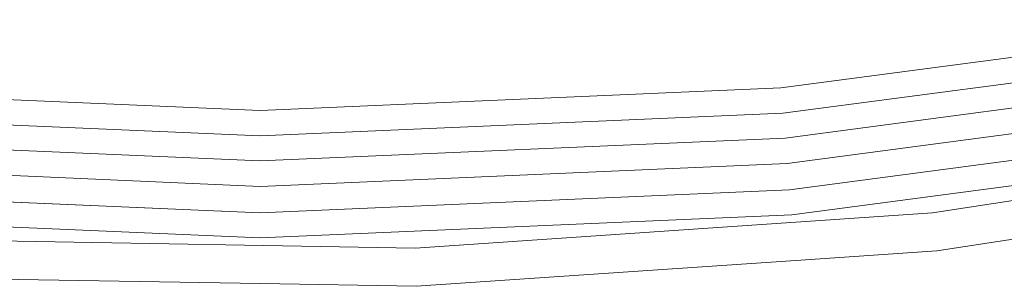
# Model space of a CAD drawing. Header units: millimetres. Extents: x -121 to 130, y -124 to 124.
# Tile 10 of 41: x -4.73 to 14.61, y -120.7 to -115.47. Entities that reach past the tile are written whole.
import ezdxf

# ---------------------------------------------------------------- set-up
doc = ezdxf.new("R2010")
doc.units = ezdxf.units.MM
doc.header["$LTSCALE"] = 25.4
doc.layers.add('Lighting-Moving Light', color=7, linetype='Continuous', lineweight=5, true_color=0x000000)

# ---------------------------------------------------------------- blocks, each defined once
blk = doc.blocks.new('Group-2-1')
at = {"layer": 'Lighting-Moving Light', "color": 7, "linetype": 'Continuous', "lineweight": 5, "transparency": 33554687}
for points, invisible_edges in [([(-38484.378, 5598.739, -578.305), (-38494.52, 5597.404, -578.305), (-38494.52, 5597.402, -578.263), (-38484.378, 5598.738, -578.263)], 14), ([(-38494.52, 5597.404, -578.305), (-38484.378, 5598.739, -578.305), (-38484.206, 5597.764, -677.305), (-38494.434, 5596.418, -677.305)], 10), ([(-38484.378, 5598.738, -578.263), (-38494.52, 5597.402, -578.263), (-38494.519, 5597.398, -578.222), (-38484.377, 5598.733, -578.222)], 15), ([(-38484.377, 5598.733, -578.222), (-38494.519, 5597.398, -578.222), (-38494.519, 5597.39, -578.181), (-38484.376, 5598.725, -578.181)], 15), ([(-38484.376, 5598.725, -578.181), (-38494.519, 5597.39, -578.181), (-38494.518, 5597.378, -578.141), (-38484.374, 5598.714, -578.141)], 15), ([(-38484.374, 5598.714, -578.141), (-38494.518, 5597.378, -578.141), (-38494.516, 5597.363, -578.103), (-38484.371, 5598.699, -578.103)], 15), ([(-38484.371, 5598.699, -578.103), (-38494.516, 5597.363, -578.103), (-38494.515, 5597.345, -578.065), (-38484.368, 5598.681, -578.065)], 15), ([(-38484.368, 5598.681, -578.065), (-38494.515, 5597.345, -578.065), (-38494.513, 5597.324, -578.029), (-38484.365, 5598.66, -578.029)], 15), ([(-38484.365, 5598.66, -578.029), (-38494.513, 5597.324, -578.029), (-38494.511, 5597.301, -577.995), (-38484.36, 5598.637, -577.995)], 15), ([(-38484.36, 5598.637, -577.995), (-38494.511, 5597.301, -577.995), (-38494.509, 5597.274, -577.963), (-38484.356, 5598.611, -577.963)], 15), ([(-38484.356, 5598.611, -577.963), (-38494.509, 5597.274, -577.963), (-38494.506, 5597.245, -577.934), (-38484.351, 5598.582, -577.934)], 15), ([(-38484.351, 5598.582, -577.934), (-38494.506, 5597.245, -577.934), (-38494.503, 5597.213, -577.907), (-38484.345, 5598.551, -577.907)], 15), ([(-38484.345, 5598.551, -577.907), (-38494.503, 5597.213, -577.907), (-38494.5, 5597.18, -577.882), (-38484.339, 5598.517, -577.882)], 15), ([(-38484.339, 5598.517, -577.882), (-38494.5, 5597.18, -577.882), (-38494.497, 5597.144, -577.861), (-38484.333, 5598.482, -577.861)], 15), ([(-38484.333, 5598.482, -577.861), (-38494.497, 5597.144, -577.861), (-38494.494, 5597.107, -577.843), (-38484.327, 5598.446, -577.843)], 15), ([(-38484.327, 5598.446, -577.843), (-38494.494, 5597.107, -577.843), (-38494.491, 5597.068, -577.827), (-38484.32, 5598.407, -577.827)], 15), ([(-38484.32, 5598.407, -577.827), (-38494.491, 5597.068, -577.827), (-38494.487, 5597.029, -577.815), (-38484.313, 5598.368, -577.815)], 15), ([(-38484.313, 5598.368, -577.815), (-38494.487, 5597.029, -577.815), (-38494.484, 5596.988, -577.807), (-38484.306, 5598.328, -577.807)], 15), ([(-38484.306, 5598.328, -577.807), (-38494.484, 5596.988, -577.807), (-38494.48, 5596.947, -577.802), (-38484.299, 5598.287, -577.802)], 15), ([(-38484.299, 5598.287, -577.802), (-38494.48, 5596.947, -577.802), (-38494.476, 5596.906, -577.8), (-38484.292, 5598.247, -577.8)], 11), ([(-38484.292, 5598.247, -577.8), (-38494.476, 5596.906, -577.8), (-38491.538, 5594.949, -577.8), (-38481.474, 5596.497, -577.8)], 10), ([(-38484.206, 5597.762, -677.348), (-38494.434, 5596.415, -677.348), (-38494.434, 5596.418, -677.305), (-38484.206, 5597.764, -677.305)], 11), ([(-38484.205, 5597.756, -677.391), (-38494.433, 5596.409, -677.391), (-38494.434, 5596.415, -677.348), (-38484.206, 5597.762, -677.348)], 15), ([(-38484.203, 5597.746, -677.433), (-38494.432, 5596.399, -677.433), (-38494.433, 5596.409, -677.391), (-38484.205, 5597.756, -677.391)], 15), ([(-38484.201, 5597.733, -677.475), (-38494.431, 5596.386, -677.475), (-38494.432, 5596.399, -677.433), (-38484.203, 5597.746, -677.433)], 15), ([(-38484.198, 5597.716, -677.515), (-38494.43, 5596.369, -677.515), (-38494.431, 5596.386, -677.475), (-38484.201, 5597.733, -677.475)], 15), ([(-38484.195, 5597.696, -677.553), (-38494.428, 5596.349, -677.553), (-38494.43, 5596.369, -677.515), (-38484.198, 5597.716, -677.515)], 15), ([(-38484.19, 5597.673, -677.589), (-38494.426, 5596.326, -677.589), (-38494.428, 5596.349, -677.553), (-38484.195, 5597.696, -677.553)], 15), ([(-38484.186, 5597.647, -677.624), (-38494.423, 5596.299, -677.624), (-38494.426, 5596.326, -677.589), (-38484.19, 5597.673, -677.589)], 15), ([(-38484.181, 5597.618, -677.655), (-38494.421, 5596.27, -677.655), (-38494.423, 5596.299, -677.624), (-38484.186, 5597.647, -677.624)], 15), ([(-38484.175, 5597.586, -677.684), (-38494.418, 5596.238, -677.684), (-38494.421, 5596.27, -677.655), (-38484.181, 5597.618, -677.655)], 15), ([(-38484.169, 5597.552, -677.711), (-38494.415, 5596.204, -677.711), (-38494.418, 5596.238, -677.684), (-38484.175, 5597.586, -677.684)], 15), ([(-38484.163, 5597.516, -677.734), (-38494.412, 5596.167, -677.734), (-38494.415, 5596.204, -677.711), (-38484.169, 5597.552, -677.711)], 15), ([(-38484.156, 5597.478, -677.754), (-38494.408, 5596.129, -677.754), (-38494.412, 5596.167, -677.734), (-38484.163, 5597.516, -677.734)], 15), ([(-38484.149, 5597.439, -677.77), (-38494.405, 5596.089, -677.77), (-38494.408, 5596.129, -677.754), (-38484.156, 5597.478, -677.754)], 15), ([(-38484.142, 5597.398, -677.783), (-38494.401, 5596.048, -677.783), (-38494.405, 5596.089, -677.77), (-38484.149, 5597.439, -677.77)], 15), ([(-38514.959, 5597.404, -578.305), (-38504.739, 5596.958, -578.305), (-38504.739, 5595.968, -677.305), (-38515.045, 5596.418, -677.305)], 10), ([(-38504.739, 5596.798, -577.934), (-38514.973, 5597.245, -577.934), (-38514.976, 5597.213, -577.907), (-38504.739, 5596.766, -577.907)], 15), ([(-38504.739, 5596.827, -577.963), (-38514.97, 5597.274, -577.963), (-38514.973, 5597.245, -577.934), (-38504.739, 5596.798, -577.934)], 15), ([(-38504.739, 5596.854, -577.995), (-38514.968, 5597.301, -577.995), (-38514.97, 5597.274, -577.963), (-38504.739, 5596.827, -577.963)], 15), ([(-38504.739, 5596.878, -578.029), (-38514.966, 5597.324, -578.029), (-38514.968, 5597.301, -577.995), (-38504.739, 5596.854, -577.995)], 15), ([(-38504.739, 5596.899, -578.065), (-38514.964, 5597.345, -578.065), (-38514.966, 5597.324, -578.029), (-38504.739, 5596.878, -578.029)], 15), ([(-38504.739, 5596.917, -578.103), (-38514.962, 5597.363, -578.103), (-38514.964, 5597.345, -578.065), (-38504.739, 5596.899, -578.065)], 15), ([(-38504.739, 5596.932, -578.141), (-38514.961, 5597.378, -578.141), (-38514.962, 5597.363, -578.103), (-38504.739, 5596.917, -578.103)], 15), ([(-38504.739, 5596.943, -578.181), (-38514.96, 5597.39, -578.181), (-38514.961, 5597.378, -578.141), (-38504.739, 5596.932, -578.141)], 15), ([(-38504.739, 5596.951, -578.222), (-38514.959, 5597.398, -578.222), (-38514.96, 5597.39, -578.181), (-38504.739, 5596.943, -578.181)], 15), ([(-38504.739, 5596.958, -578.305), (-38514.959, 5597.404, -578.305), (-38514.959, 5597.402, -578.263), (-38504.739, 5596.956, -578.263)], 14), ([(-38504.739, 5596.956, -578.263), (-38514.959, 5597.402, -578.263), (-38514.959, 5597.398, -578.222), (-38504.739, 5596.951, -578.222)], 15), ([(-38494.52, 5597.404, -578.305), (-38504.739, 5596.958, -578.305), (-38504.739, 5596.956, -578.263), (-38494.52, 5597.402, -578.263)], 14), ([(-38504.739, 5596.958, -578.305), (-38494.52, 5597.404, -578.305), (-38494.434, 5596.418, -677.305), (-38504.739, 5595.968, -677.305)], 10), ([(-38494.52, 5597.402, -578.263), (-38504.739, 5596.956, -578.263), (-38504.739, 5596.951, -578.222), (-38494.519, 5597.398, -578.222)], 15), ([(-38494.519, 5597.398, -578.222), (-38504.739, 5596.951, -578.222), (-38504.739, 5596.943, -578.181), (-38494.519, 5597.39, -578.181)], 15), ([(-38494.519, 5597.39, -578.181), (-38504.739, 5596.943, -578.181), (-38504.739, 5596.932, -578.141), (-38494.518, 5597.378, -578.141)], 15), ([(-38494.518, 5597.378, -578.141), (-38504.739, 5596.932, -578.141), (-38504.739, 5596.917, -578.103), (-38494.516, 5597.363, -578.103)], 15), ([(-38494.516, 5597.363, -578.103), (-38504.739, 5596.917, -578.103), (-38504.739, 5596.899, -578.065), (-38494.515, 5597.345, -578.065)], 15), ([(-38494.515, 5597.345, -578.065), (-38504.739, 5596.899, -578.065), (-38504.739, 5596.878, -578.029), (-38494.513, 5597.324, -578.029)], 15), ([(-38494.513, 5597.324, -578.029), (-38504.739, 5596.878, -578.029), (-38504.739, 5596.854, -577.995), (-38494.511, 5597.301, -577.995)], 15), ([(-38494.511, 5597.301, -577.995), (-38504.739, 5596.854, -577.995), (-38504.739, 5596.827, -577.963), (-38494.509, 5597.274, -577.963)], 15), ([(-38494.509, 5597.274, -577.963), (-38504.739, 5596.827, -577.963), (-38504.739, 5596.798, -577.934), (-38494.506, 5597.245, -577.934)], 15), ([(-38494.506, 5597.245, -577.934), (-38504.739, 5596.798, -577.934), (-38504.739, 5596.766, -577.907), (-38494.503, 5597.213, -577.907)], 15), ([(-38484.135, 5597.357, -677.793), (-38494.398, 5596.005, -677.793), (-38494.401, 5596.048, -677.783), (-38484.142, 5597.398, -677.783)], 15), ([(-38484.127, 5597.314, -677.798), (-38494.394, 5595.963, -677.798), (-38494.398, 5596.005, -677.793), (-38484.135, 5597.357, -677.793)], 15), ([(-38484.12, 5597.272, -677.8), (-38494.39, 5595.919, -677.8), (-38494.394, 5595.963, -677.798), (-38484.127, 5597.314, -677.798)], 14), ([(-38494.39, 5595.919, -677.8), (-38484.12, 5597.272, -677.8), (-38484.03, 5596.762, -677.8), (-38494.345, 5595.404, -677.8)], 10), ([(-38504.739, 5596.621, -577.827), (-38514.988, 5597.068, -577.827), (-38514.992, 5597.029, -577.815), (-38504.739, 5596.581, -577.815)], 15), ([(-38504.739, 5596.66, -577.843), (-38514.985, 5597.107, -577.843), (-38514.988, 5597.068, -577.827), (-38504.739, 5596.621, -577.827)], 15), ([(-38504.739, 5596.697, -577.861), (-38514.982, 5597.144, -577.861), (-38514.985, 5597.107, -577.843), (-38504.739, 5596.66, -577.843)], 15), ([(-38504.739, 5596.733, -577.882), (-38514.979, 5597.18, -577.882), (-38514.982, 5597.144, -577.861), (-38504.739, 5596.697, -577.861)], 15), ([(-38504.739, 5596.766, -577.907), (-38514.976, 5597.213, -577.907), (-38514.979, 5597.18, -577.882), (-38504.739, 5596.733, -577.882)], 15), ([(-38494.503, 5597.213, -577.907), (-38504.739, 5596.766, -577.907), (-38504.739, 5596.733, -577.882), (-38494.5, 5597.18, -577.882)], 15), ([(-38494.5, 5597.18, -577.882), (-38504.739, 5596.733, -577.882), (-38504.739, 5596.697, -577.861), (-38494.497, 5597.144, -577.861)], 15), ([(-38494.497, 5597.144, -577.861), (-38504.739, 5596.697, -577.861), (-38504.739, 5596.66, -577.843), (-38494.494, 5597.107, -577.843)], 15), ([(-38494.494, 5597.107, -577.843), (-38504.739, 5596.66, -577.843), (-38504.739, 5596.621, -577.827), (-38494.491, 5597.068, -577.827)], 15), ([(-38494.491, 5597.068, -577.827), (-38504.739, 5596.621, -577.827), (-38504.739, 5596.581, -577.815), (-38494.487, 5597.029, -577.815)], 15), ([(-38504.739, 5596.499, -577.802), (-38514.999, 5596.947, -577.802), (-38515.002, 5596.906, -577.8), (-38504.739, 5596.458, -577.8)], 11), ([(-38511.877, 5594.433, -577.8), (-38501.696, 5594.259, -577.8), (-38504.739, 5596.458, -577.8), (-38515.002, 5596.906, -577.8)], 10), ([(-38504.739, 5596.54, -577.807), (-38514.995, 5596.988, -577.807), (-38514.999, 5596.947, -577.802), (-38504.739, 5596.499, -577.802)], 15), ([(-38504.739, 5596.581, -577.815), (-38514.992, 5597.029, -577.815), (-38514.995, 5596.988, -577.807), (-38504.739, 5596.54, -577.807)], 15), ([(-38494.487, 5597.029, -577.815), (-38504.739, 5596.581, -577.815), (-38504.739, 5596.54, -577.807), (-38494.484, 5596.988, -577.807)], 15), ([(-38494.484, 5596.988, -577.807), (-38504.739, 5596.54, -577.807), (-38504.739, 5596.499, -577.802), (-38494.48, 5596.947, -577.802)], 15), ([(-38494.48, 5596.947, -577.802), (-38504.739, 5596.499, -577.802), (-38504.739, 5596.458, -577.8), (-38494.476, 5596.906, -577.8)], 11), ([(-38494.476, 5596.906, -577.8), (-38504.739, 5596.458, -577.8), (-38501.696, 5594.259, -577.8), (-38491.538, 5594.949, -577.8)], 10), ([(-38484.022, 5596.72, -677.798), (-38494.341, 5595.362, -677.798), (-38494.345, 5595.404, -677.8), (-38484.03, 5596.762, -677.8)], 11), ([(-38484.015, 5596.679, -677.792), (-38494.338, 5595.32, -677.792), (-38494.341, 5595.362, -677.798), (-38484.022, 5596.72, -677.798)], 15), ([(-38484.008, 5596.638, -677.782), (-38494.334, 5595.279, -677.782), (-38494.338, 5595.32, -677.792), (-38484.015, 5596.679, -677.792)], 15), ([(-38484.001, 5596.598, -677.769), (-38494.331, 5595.238, -677.769), (-38494.334, 5595.279, -677.782), (-38484.008, 5596.638, -677.782)], 15), ([(-38483.994, 5596.56, -677.752), (-38494.327, 5595.199, -677.752), (-38494.331, 5595.238, -677.769), (-38484.001, 5596.598, -677.769)], 15), ([(-38483.988, 5596.523, -677.733), (-38494.324, 5595.162, -677.733), (-38494.327, 5595.199, -677.752), (-38483.994, 5596.56, -677.752)], 15), ([(-38483.981, 5596.487, -677.71), (-38494.321, 5595.126, -677.71), (-38494.324, 5595.162, -677.733), (-38483.988, 5596.523, -677.733)], 15), ([(-38483.975, 5596.454, -677.684), (-38494.318, 5595.092, -677.684), (-38494.321, 5595.126, -677.71), (-38483.981, 5596.487, -677.71)], 15), ([(-38481.474, 5596.497, -577.8), (-38491.538, 5594.949, -577.8), (-38491.531, 5594.884, -577.803), (-38481.462, 5596.433, -577.803)], 14), ([(-38504.739, 5595.819, -677.655), (-38515.058, 5596.27, -677.655), (-38515.056, 5596.299, -677.624), (-38504.739, 5595.849, -677.624)], 15), ([(-38504.739, 5595.849, -677.624), (-38515.056, 5596.299, -677.624), (-38515.053, 5596.326, -677.589), (-38504.739, 5595.875, -677.589)], 15), ([(-38504.739, 5595.875, -677.589), (-38515.053, 5596.326, -677.589), (-38515.051, 5596.349, -677.553), (-38504.739, 5595.899, -677.553)], 15), ([(-38504.739, 5595.899, -677.553), (-38515.051, 5596.349, -677.553), (-38515.049, 5596.369, -677.515), (-38504.739, 5595.919, -677.515)], 15), ([(-38504.739, 5595.919, -677.515), (-38515.049, 5596.369, -677.515), (-38515.048, 5596.386, -677.475), (-38504.739, 5595.936, -677.475)], 15), ([(-38504.739, 5595.936, -677.475), (-38515.048, 5596.386, -677.475), (-38515.047, 5596.399, -677.433), (-38504.739, 5595.949, -677.433)], 15), ([(-38504.739, 5595.949, -677.433), (-38515.047, 5596.399, -677.433), (-38515.046, 5596.409, -677.391), (-38504.739, 5595.959, -677.391)], 15), ([(-38504.739, 5595.959, -677.391), (-38515.046, 5596.409, -677.391), (-38515.045, 5596.415, -677.348), (-38504.739, 5595.965, -677.348)], 15), ([(-38504.739, 5595.965, -677.348), (-38515.045, 5596.415, -677.348), (-38515.045, 5596.418, -677.305), (-38504.739, 5595.968, -677.305)], 11), ([(-38494.434, 5596.415, -677.348), (-38504.739, 5595.965, -677.348), (-38504.739, 5595.968, -677.305), (-38494.434, 5596.418, -677.305)], 11), ([(-38494.433, 5596.409, -677.391), (-38504.739, 5595.959, -677.391), (-38504.739, 5595.965, -677.348), (-38494.434, 5596.415, -677.348)], 15), ([(-38494.432, 5596.399, -677.433), (-38504.739, 5595.949, -677.433), (-38504.739, 5595.959, -677.391), (-38494.433, 5596.409, -677.391)], 15), ([(-38494.431, 5596.386, -677.475), (-38504.739, 5595.936, -677.475), (-38504.739, 5595.949, -677.433), (-38494.432, 5596.399, -677.433)], 15), ([(-38494.43, 5596.369, -677.515), (-38504.739, 5595.919, -677.515), (-38504.739, 5595.936, -677.475), (-38494.431, 5596.386, -677.475)], 15), ([(-38494.428, 5596.349, -677.553), (-38504.739, 5595.899, -677.553), (-38504.739, 5595.919, -677.515), (-38494.43, 5596.369, -677.515)], 15), ([(-38494.426, 5596.326, -677.589), (-38504.739, 5595.875, -677.589), (-38504.739, 5595.899, -677.553), (-38494.428, 5596.349, -677.553)], 15), ([(-38494.423, 5596.299, -677.624), (-38504.739, 5595.849, -677.624), (-38504.739, 5595.875, -677.589), (-38494.426, 5596.326, -677.589)], 15), ([(-38494.421, 5596.27, -677.655), (-38504.739, 5595.819, -677.655), (-38504.739, 5595.849, -677.624), (-38494.423, 5596.299, -677.624)], 15), ([(-38483.97, 5596.423, -677.655), (-38494.315, 5595.061, -677.655), (-38494.318, 5595.092, -677.684), (-38483.975, 5596.454, -677.684)], 15), ([(-38483.965, 5596.394, -677.624), (-38494.313, 5595.032, -677.624), (-38494.315, 5595.061, -677.655), (-38483.97, 5596.423, -677.655)], 15), ([(-38483.96, 5596.369, -677.591), (-38494.31, 5595.006, -677.591), (-38494.313, 5595.032, -677.624), (-38483.965, 5596.394, -677.624)], 15), ([(-38483.956, 5596.346, -677.555), (-38494.308, 5594.983, -677.555), (-38494.31, 5595.006, -677.591), (-38483.96, 5596.369, -677.591)], 15), ([(-38483.953, 5596.326, -677.518), (-38494.306, 5594.963, -677.518), (-38494.308, 5594.983, -677.555), (-38483.956, 5596.346, -677.555)], 15), ([(-38483.95, 5596.309, -677.478), (-38494.305, 5594.946, -677.478), (-38494.306, 5594.963, -677.518), (-38483.953, 5596.326, -677.518)], 15), ([(-38483.948, 5596.296, -677.438), (-38494.304, 5594.933, -677.438), (-38494.305, 5594.946, -677.478), (-38483.95, 5596.309, -677.478)], 15), ([(-38483.946, 5596.286, -677.397), (-38494.303, 5594.923, -677.397), (-38494.304, 5594.933, -677.438), (-38483.948, 5596.296, -677.438)], 15), ([(-38483.945, 5596.28, -677.355), (-38494.302, 5594.916, -677.355), (-38494.303, 5594.923, -677.397), (-38483.946, 5596.286, -677.397)], 15), ([(-38483.944, 5596.277, -677.312), (-38494.302, 5594.913, -677.312), (-38494.302, 5594.916, -677.355), (-38483.945, 5596.28, -677.355)], 14), ([(-38491.455, 5594.203, -578.545), (-38494.302, 5594.913, -677.312), (-38483.944, 5596.277, -677.312)], 9), ([(-38481.462, 5596.433, -577.803), (-38491.531, 5594.884, -577.803), (-38491.524, 5594.82, -577.811), (-38481.449, 5596.37, -577.811)], 15), ([(-38481.449, 5596.37, -577.811), (-38491.524, 5594.82, -577.811), (-38491.517, 5594.756, -577.825), (-38481.437, 5596.308, -577.825)], 15), ([(-38481.437, 5596.308, -577.825), (-38491.517, 5594.756, -577.825), (-38491.51, 5594.695, -577.845), (-38481.425, 5596.247, -577.845)], 15), ([(-38483.944, 5596.277, -677.312), (-38483.785, 5595.383, -578.545), (-38491.455, 5594.203, -578.545)], 9), ([(-38504.739, 5595.596, -677.783), (-38515.078, 5596.048, -677.783), (-38515.074, 5596.089, -677.77), (-38504.739, 5595.638, -677.77)], 15), ([(-38504.739, 5595.638, -677.77), (-38515.074, 5596.089, -677.77), (-38515.07, 5596.129, -677.754), (-38504.739, 5595.678, -677.754)], 15), ([(-38504.739, 5595.678, -677.754), (-38515.07, 5596.129, -677.754), (-38515.067, 5596.167, -677.734), (-38504.739, 5595.716, -677.734)], 15), ([(-38504.739, 5595.716, -677.734), (-38515.067, 5596.167, -677.734), (-38515.064, 5596.204, -677.711), (-38504.739, 5595.753, -677.711)], 15), ([(-38504.739, 5595.753, -677.711), (-38515.064, 5596.204, -677.711), (-38515.061, 5596.238, -677.684), (-38504.739, 5595.787, -677.684)], 15), ([(-38504.739, 5595.787, -677.684), (-38515.061, 5596.238, -677.684), (-38515.058, 5596.27, -677.655), (-38504.739, 5595.819, -677.655)], 15), ([(-38494.418, 5596.238, -677.684), (-38504.739, 5595.787, -677.684), (-38504.739, 5595.819, -677.655), (-38494.421, 5596.27, -677.655)], 15), ([(-38494.415, 5596.204, -677.711), (-38504.739, 5595.753, -677.711), (-38504.739, 5595.787, -677.684), (-38494.418, 5596.238, -677.684)], 15), ([(-38494.412, 5596.167, -677.734), (-38504.739, 5595.716, -677.734), (-38504.739, 5595.753, -677.711), (-38494.415, 5596.204, -677.711)], 15), ([(-38494.408, 5596.129, -677.754), (-38504.739, 5595.678, -677.754), (-38504.739, 5595.716, -677.734), (-38494.412, 5596.167, -677.734)], 15), ([(-38494.405, 5596.089, -677.77), (-38504.739, 5595.638, -677.77), (-38504.739, 5595.678, -677.754), (-38494.408, 5596.129, -677.754)], 15), ([(-38494.401, 5596.048, -677.783), (-38504.739, 5595.596, -677.783), (-38504.739, 5595.638, -677.77), (-38494.405, 5596.089, -677.77)], 15), ([(-38481.425, 5596.247, -577.845), (-38491.51, 5594.695, -577.845), (-38491.503, 5594.635, -577.87), (-38481.413, 5596.187, -577.87)], 15), ([(-38481.413, 5596.187, -577.87), (-38491.503, 5594.635, -577.87), (-38491.497, 5594.577, -577.9), (-38481.402, 5596.131, -577.9)], 15), ([(-38481.402, 5596.131, -577.9), (-38491.497, 5594.577, -577.9), (-38491.491, 5594.523, -577.935), (-38481.391, 5596.077, -577.935)], 15), ([(-38515.089, 5595.919, -677.8), (-38504.739, 5595.468, -677.8), (-38504.739, 5594.95, -677.8), (-38515.134, 5595.404, -677.8)], 10), ([(-38504.739, 5595.468, -677.8), (-38515.089, 5595.919, -677.8), (-38515.085, 5595.963, -677.798), (-38504.739, 5595.511, -677.798)], 14), ([(-38504.739, 5595.511, -677.798), (-38515.085, 5595.963, -677.798), (-38515.081, 5596.005, -677.793), (-38504.739, 5595.554, -677.793)], 15), ([(-38504.739, 5595.554, -677.793), (-38515.081, 5596.005, -677.793), (-38515.078, 5596.048, -677.783), (-38504.739, 5595.596, -677.783)], 15), ([(-38494.398, 5596.005, -677.793), (-38504.739, 5595.554, -677.793), (-38504.739, 5595.596, -677.783), (-38494.401, 5596.048, -677.783)], 15), ([(-38494.394, 5595.963, -677.798), (-38504.739, 5595.511, -677.798), (-38504.739, 5595.554, -677.793), (-38494.398, 5596.005, -677.793)], 15), ([(-38494.39, 5595.919, -677.8), (-38504.739, 5595.468, -677.8), (-38504.739, 5595.511, -677.798), (-38494.394, 5595.963, -677.798)], 14), ([(-38494.345, 5595.404, -677.8), (-38504.739, 5594.95, -677.8), (-38504.739, 5595.468, -677.8), (-38494.39, 5595.919, -677.8)], 10), ([(-38481.391, 5596.077, -577.935), (-38491.491, 5594.523, -577.935), (-38491.485, 5594.471, -577.974), (-38481.381, 5596.026, -577.974)], 15), ([(-38481.381, 5596.026, -577.974), (-38491.485, 5594.471, -577.974), (-38491.48, 5594.423, -578.018), (-38481.372, 5595.979, -578.018)], 15), ([(-38481.372, 5595.979, -578.018), (-38491.48, 5594.423, -578.018), (-38491.475, 5594.379, -578.066), (-38481.363, 5595.935, -578.066)], 15), ([(-38481.363, 5595.935, -578.066), (-38491.475, 5594.379, -578.066), (-38491.47, 5594.34, -578.117), (-38481.356, 5595.896, -578.117)], 15), ([(-38481.356, 5595.896, -578.117), (-38491.47, 5594.34, -578.117), (-38491.467, 5594.305, -578.172), (-38481.349, 5595.862, -578.172)], 15), ([(-38481.349, 5595.862, -578.172), (-38491.467, 5594.305, -578.172), (-38491.463, 5594.275, -578.23), (-38481.343, 5595.832, -578.23)], 15), ([(-38481.343, 5595.832, -578.23), (-38491.463, 5594.275, -578.23), (-38491.46, 5594.249, -578.29), (-38481.338, 5595.807, -578.29)], 15), ([(-38481.338, 5595.807, -578.29), (-38491.46, 5594.249, -578.29), (-38491.458, 5594.23, -578.352), (-38481.334, 5595.788, -578.352)], 15), ([(-38481.334, 5595.788, -578.352), (-38491.458, 5594.23, -578.352), (-38491.457, 5594.215, -578.415), (-38481.331, 5595.773, -578.415)], 15), ([(-38481.331, 5595.773, -578.415), (-38491.457, 5594.215, -578.415), (-38491.456, 5594.206, -578.48), (-38481.33, 5595.765, -578.48)], 15), ([(-38481.33, 5595.765, -578.48), (-38491.456, 5594.206, -578.48), (-38491.455, 5594.203, -578.545), (-38483.785, 5595.383, -578.545)], 11), ([(-38504.739, 5594.824, -677.782), (-38515.145, 5595.279, -677.782), (-38515.141, 5595.32, -677.792), (-38504.739, 5594.866, -677.792)], 15), ([(-38504.739, 5594.866, -677.792), (-38515.141, 5595.32, -677.792), (-38515.138, 5595.362, -677.798), (-38504.739, 5594.908, -677.798)], 15), ([(-38504.739, 5594.908, -677.798), (-38515.138, 5595.362, -677.798), (-38515.134, 5595.404, -677.8), (-38504.739, 5594.95, -677.8)], 11), ([(-38494.341, 5595.362, -677.798), (-38504.739, 5594.908, -677.798), (-38504.739, 5594.95, -677.8), (-38494.345, 5595.404, -677.8)], 11), ([(-38494.338, 5595.32, -677.792), (-38504.739, 5594.866, -677.792), (-38504.739, 5594.908, -677.798), (-38494.341, 5595.362, -677.798)], 15), ([(-38494.334, 5595.279, -677.782), (-38504.739, 5594.824, -677.782), (-38504.739, 5594.866, -677.792), (-38494.338, 5595.32, -677.792)], 15), ([(-38504.739, 5594.637, -677.684), (-38515.161, 5595.092, -677.684), (-38515.158, 5595.126, -677.71), (-38504.739, 5594.671, -677.71)], 15), ([(-38504.739, 5594.671, -677.71), (-38515.158, 5595.126, -677.71), (-38515.155, 5595.162, -677.733), (-38504.739, 5594.707, -677.733)], 15), ([(-38504.739, 5594.707, -677.733), (-38515.155, 5595.162, -677.733), (-38515.152, 5595.199, -677.752), (-38504.739, 5594.745, -677.752)], 15), ([(-38504.739, 5594.745, -677.752), (-38515.152, 5595.199, -677.752), (-38515.148, 5595.238, -677.769), (-38504.739, 5594.784, -677.769)], 15), ([(-38504.739, 5594.784, -677.769), (-38515.148, 5595.238, -677.769), (-38515.145, 5595.279, -677.782), (-38504.739, 5594.824, -677.782)], 15), ([(-38494.331, 5595.238, -677.769), (-38504.739, 5594.784, -677.769), (-38504.739, 5594.824, -677.782), (-38494.334, 5595.279, -677.782)], 15), ([(-38494.327, 5595.199, -677.752), (-38504.739, 5594.745, -677.752), (-38504.739, 5594.784, -677.769), (-38494.331, 5595.238, -677.769)], 15), ([(-38494.324, 5595.162, -677.733), (-38504.739, 5594.707, -677.733), (-38504.739, 5594.745, -677.752), (-38494.327, 5595.199, -677.752)], 15), ([(-38494.321, 5595.126, -677.71), (-38504.739, 5594.671, -677.71), (-38504.739, 5594.707, -677.733), (-38494.324, 5595.162, -677.733)], 15), ([(-38494.318, 5595.092, -677.684), (-38504.739, 5594.637, -677.684), (-38504.739, 5594.671, -677.71), (-38494.321, 5595.126, -677.71)], 15), ([(-38504.739, 5594.461, -677.355), (-38515.177, 5594.916, -677.355), (-38515.176, 5594.923, -677.397), (-38504.739, 5594.467, -677.397)], 15), ([(-38504.739, 5594.467, -677.397), (-38515.176, 5594.923, -677.397), (-38515.175, 5594.933, -677.438), (-38504.739, 5594.477, -677.438)], 15), ([(-38504.739, 5594.477, -677.438), (-38515.175, 5594.933, -677.438), (-38515.174, 5594.946, -677.478), (-38504.739, 5594.491, -677.478)], 15), ([(-38504.739, 5594.491, -677.478), (-38515.174, 5594.946, -677.478), (-38515.172, 5594.963, -677.518), (-38504.739, 5594.507, -677.518)], 15), ([(-38504.739, 5594.507, -677.518), (-38515.172, 5594.963, -677.518), (-38515.171, 5594.983, -677.555), (-38504.739, 5594.528, -677.555)], 15), ([(-38504.739, 5594.528, -677.555), (-38515.171, 5594.983, -677.555), (-38515.169, 5595.006, -677.591), (-38504.739, 5594.551, -677.591)], 15), ([(-38504.739, 5594.551, -677.591), (-38515.169, 5595.006, -677.591), (-38515.166, 5595.032, -677.624), (-38504.739, 5594.577, -677.624)], 15), ([(-38504.739, 5594.577, -677.624), (-38515.166, 5595.032, -677.624), (-38515.164, 5595.061, -677.655), (-38504.739, 5594.606, -677.655)], 15), ([(-38504.739, 5594.606, -677.655), (-38515.164, 5595.061, -677.655), (-38515.161, 5595.092, -677.684), (-38504.739, 5594.637, -677.684)], 15), ([(-38494.315, 5595.061, -677.655), (-38504.739, 5594.606, -677.655), (-38504.739, 5594.637, -677.684), (-38494.318, 5595.092, -677.684)], 15), ([(-38494.313, 5595.032, -677.624), (-38504.739, 5594.577, -677.624), (-38504.739, 5594.606, -677.655), (-38494.315, 5595.061, -677.655)], 15), ([(-38494.31, 5595.006, -677.591), (-38504.739, 5594.551, -677.591), (-38504.739, 5594.577, -677.624), (-38494.313, 5595.032, -677.624)], 15), ([(-38494.308, 5594.983, -677.555), (-38504.739, 5594.528, -677.555), (-38504.739, 5594.551, -677.591), (-38494.31, 5595.006, -677.591)], 15), ([(-38494.306, 5594.963, -677.518), (-38504.739, 5594.507, -677.518), (-38504.739, 5594.528, -677.555), (-38494.308, 5594.983, -677.555)], 15), ([(-38494.305, 5594.946, -677.478), (-38504.739, 5594.491, -677.478), (-38504.739, 5594.507, -677.518), (-38494.306, 5594.963, -677.518)], 15), ([(-38494.304, 5594.933, -677.438), (-38504.739, 5594.477, -677.438), (-38504.739, 5594.491, -677.478), (-38494.305, 5594.946, -677.478)], 15), ([(-38494.303, 5594.923, -677.397), (-38504.739, 5594.467, -677.397), (-38504.739, 5594.477, -677.438), (-38494.304, 5594.933, -677.438)], 15), ([(-38494.302, 5594.916, -677.355), (-38504.739, 5594.461, -677.355), (-38504.739, 5594.467, -677.397), (-38494.303, 5594.923, -677.397)], 15), ([(-38491.538, 5594.949, -577.8), (-38501.696, 5594.259, -577.8), (-38501.695, 5594.194, -577.803), (-38491.531, 5594.884, -577.803)], 14), ([(-38504.739, 5594.458, -677.312), (-38515.177, 5594.913, -677.312), (-38515.177, 5594.916, -677.355), (-38504.739, 5594.461, -677.355)], 14), ([(-38511.922, 5593.684, -578.545), (-38515.177, 5594.913, -677.312), (-38504.739, 5594.458, -677.312)], 9), ([(-38494.302, 5594.913, -677.312), (-38504.739, 5594.458, -677.312), (-38504.739, 5594.461, -677.355), (-38494.302, 5594.916, -677.355)], 14), ([(-38501.677, 5593.509, -578.545), (-38504.739, 5594.458, -677.312), (-38494.302, 5594.913, -677.312)], 9), ([(-38491.531, 5594.884, -577.803), (-38501.695, 5594.194, -577.803), (-38501.693, 5594.129, -577.811), (-38491.524, 5594.82, -577.811)], 15), ([(-38491.524, 5594.82, -577.811), (-38501.693, 5594.129, -577.811), (-38501.692, 5594.066, -577.825), (-38491.517, 5594.756, -577.825)], 15), ([(-38491.517, 5594.756, -577.825), (-38501.692, 5594.066, -577.825), (-38501.69, 5594.003, -577.845), (-38491.51, 5594.695, -577.845)], 15), ([(-38494.302, 5594.913, -677.312), (-38494.222, 5594.015, -578.545), (-38501.677, 5593.509, -578.545)], 9), ([(-38491.455, 5594.203, -578.545), (-38494.222, 5594.015, -578.545), (-38494.302, 5594.913, -677.312)], 10), ([(-38491.51, 5594.695, -577.845), (-38501.69, 5594.003, -577.845), (-38501.688, 5593.943, -577.87), (-38491.503, 5594.635, -577.87)], 15), ([(-38491.503, 5594.635, -577.87), (-38501.688, 5593.943, -577.87), (-38501.687, 5593.885, -577.9), (-38491.497, 5594.577, -577.9)], 15), ([(-38491.497, 5594.577, -577.9), (-38501.687, 5593.885, -577.9), (-38501.686, 5593.83, -577.935), (-38491.491, 5594.523, -577.935)], 15), ([(-38504.739, 5594.458, -677.312), (-38504.738, 5593.561, -578.545), (-38511.922, 5593.684, -578.545)], 9), ([(-38501.695, 5594.194, -577.803), (-38511.881, 5594.368, -577.803), (-38511.885, 5594.303, -577.811), (-38501.693, 5594.129, -577.811)], 15), ([(-38501.696, 5594.259, -577.8), (-38511.877, 5594.433, -577.8), (-38511.881, 5594.368, -577.803), (-38501.695, 5594.194, -577.803)], 14), ([(-38501.677, 5593.509, -578.545), (-38504.738, 5593.561, -578.545), (-38504.739, 5594.458, -677.312)], 10), ([(-38491.491, 5594.523, -577.935), (-38501.686, 5593.83, -577.935), (-38501.684, 5593.779, -577.974), (-38491.485, 5594.471, -577.974)], 15), ([(-38491.485, 5594.471, -577.974), (-38501.684, 5593.779, -577.974), (-38501.683, 5593.73, -578.018), (-38491.48, 5594.423, -578.018)], 15), ([(-38491.48, 5594.423, -578.018), (-38501.683, 5593.73, -578.018), (-38501.682, 5593.686, -578.066), (-38491.475, 5594.379, -578.066)], 15), ([(-38491.475, 5594.379, -578.066), (-38501.682, 5593.686, -578.066), (-38501.681, 5593.646, -578.117), (-38491.47, 5594.34, -578.117)], 15), ([(-38491.47, 5594.34, -578.117), (-38501.681, 5593.646, -578.117), (-38501.68, 5593.611, -578.172), (-38491.467, 5594.305, -578.172)], 15), ([(-38501.69, 5594.003, -577.845), (-38511.892, 5594.178, -577.845), (-38511.896, 5594.118, -577.87), (-38501.688, 5593.943, -577.87)], 15), ([(-38501.692, 5594.066, -577.825), (-38511.888, 5594.24, -577.825), (-38511.892, 5594.178, -577.845), (-38501.69, 5594.003, -577.845)], 15), ([(-38501.693, 5594.129, -577.811), (-38511.885, 5594.303, -577.811), (-38511.888, 5594.24, -577.825), (-38501.692, 5594.066, -577.825)], 15), ([(-38491.467, 5594.305, -578.172), (-38501.68, 5593.611, -578.172), (-38501.679, 5593.581, -578.23), (-38491.463, 5594.275, -578.23)], 15), ([(-38491.463, 5594.275, -578.23), (-38501.679, 5593.581, -578.23), (-38501.679, 5593.556, -578.29), (-38491.46, 5594.249, -578.29)], 15), ([(-38491.46, 5594.249, -578.29), (-38501.679, 5593.556, -578.29), (-38501.678, 5593.536, -578.352), (-38491.458, 5594.23, -578.352)], 15), ([(-38491.458, 5594.23, -578.352), (-38501.678, 5593.536, -578.352), (-38501.678, 5593.521, -578.415), (-38491.457, 5594.215, -578.415)], 15), ([(-38491.457, 5594.215, -578.415), (-38501.678, 5593.521, -578.415), (-38501.677, 5593.512, -578.48), (-38491.456, 5594.206, -578.48)], 15), ([(-38491.456, 5594.206, -578.48), (-38501.677, 5593.512, -578.48), (-38501.677, 5593.509, -578.545), (-38494.222, 5594.015, -578.545)], 11), ([(-38494.222, 5594.015, -578.545), (-38491.455, 5594.203, -578.545), (-38491.456, 5594.206, -578.48)], 10), ([(-38501.684, 5593.779, -577.974), (-38511.905, 5593.953, -577.974), (-38511.908, 5593.905, -578.018), (-38501.683, 5593.73, -578.018)], 15), ([(-38501.686, 5593.83, -577.935), (-38511.902, 5594.005, -577.935), (-38511.905, 5593.953, -577.974), (-38501.684, 5593.779, -577.974)], 15), ([(-38501.687, 5593.885, -577.9), (-38511.899, 5594.06, -577.9), (-38511.902, 5594.005, -577.935), (-38501.686, 5593.83, -577.935)], 15), ([(-38501.688, 5593.943, -577.87), (-38511.896, 5594.118, -577.87), (-38511.899, 5594.06, -577.9), (-38501.687, 5593.885, -577.9)], 15), ([(-38501.68, 5593.611, -578.172), (-38511.915, 5593.786, -578.172), (-38511.917, 5593.756, -578.23), (-38501.679, 5593.581, -578.23)], 15), ([(-38501.681, 5593.646, -578.117), (-38511.913, 5593.821, -578.117), (-38511.915, 5593.786, -578.172), (-38501.68, 5593.611, -578.172)], 15), ([(-38501.682, 5593.686, -578.066), (-38511.911, 5593.861, -578.066), (-38511.913, 5593.821, -578.117), (-38501.681, 5593.646, -578.117)], 15), ([(-38501.683, 5593.73, -578.018), (-38511.908, 5593.905, -578.018), (-38511.911, 5593.861, -578.066), (-38501.682, 5593.686, -578.066)], 15), ([(-38501.677, 5593.512, -578.48), (-38511.921, 5593.687, -578.48), (-38511.922, 5593.684, -578.545), (-38504.738, 5593.561, -578.545)], 11), ([(-38501.678, 5593.536, -578.352), (-38511.92, 5593.711, -578.352), (-38511.921, 5593.696, -578.415), (-38501.678, 5593.521, -578.415)], 15), ([(-38501.678, 5593.521, -578.415), (-38511.921, 5593.696, -578.415), (-38511.921, 5593.687, -578.48), (-38501.677, 5593.512, -578.48)], 15), ([(-38501.679, 5593.556, -578.29), (-38511.919, 5593.73, -578.29), (-38511.92, 5593.711, -578.352), (-38501.678, 5593.536, -578.352)], 15), ([(-38501.679, 5593.581, -578.23), (-38511.917, 5593.756, -578.23), (-38511.919, 5593.73, -578.29), (-38501.679, 5593.556, -578.29)], 15), ([(-38504.738, 5593.561, -578.545), (-38501.677, 5593.509, -578.545), (-38501.677, 5593.512, -578.48)], 10)]:
    blk.add_3dface(points, dxfattribs=dict(at, invisible_edges=invisible_edges))
at = {"layer": 'Lighting-Moving Light', "color": 0, "flags": 1}
for tag in ['Yoke', 'Body', 'Base', 'Lens']:
    blk.add_attdef(tag, (-23394.144, 17430.034), '', height=0.18, dxfattribs=at)

msp = doc.modelspace()

# ---------------------------------------------------------------- block references
at = {"layer": 'Lighting-Moving Light', "color": 7, "transparency": 33554687}
msp.add_blockref('Group-2-1', (38504.739, -5714.213), dxfattribs=at)

doc.saveas('drawing.dxf')
